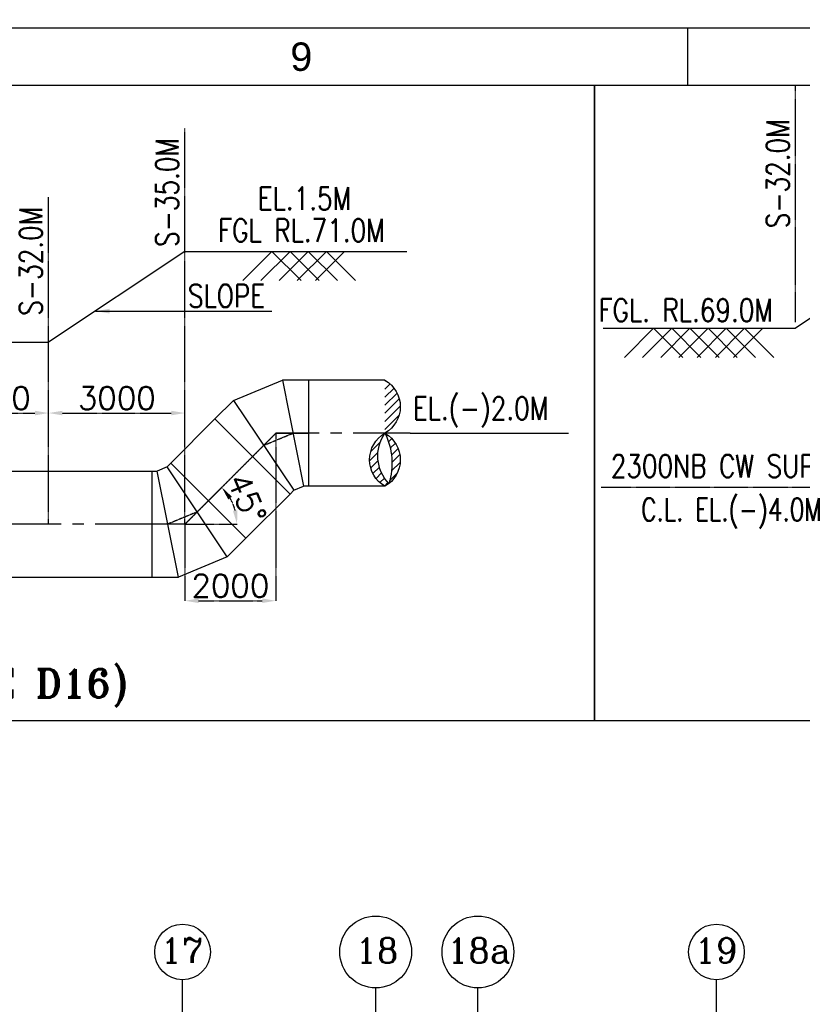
# Model space of a CAD drawing. Header units: inches. Extents: x -341304 to 31571016, y -692717 to 2132253.
# Tile 194 of 256: x 588039 to 622488, y -246213 to -202880. Entities that reach past the tile are written whole.
import ezdxf
from ezdxf.enums import TextEntityAlignment as Align

# ---------------------------------------------------------------- set-up
doc = ezdxf.new("R2010")
doc.units = ezdxf.units.IN
doc.header["$MEASUREMENT"] = 0
doc.linetypes.add('CENTER', pattern=[2, 1.25, -0.25, 0.25, -0.25])
doc.linetypes.add('CENTER2', pattern=[1.125, 0.75, -0.125, 0.125, -0.125])
for name, color, linetype in [('0-CL', 8, 'CENTER'), ('0-CW RETURN', 1, 'Continuous'), ('CANAL', 4, 'Continuous'), ('text', 3, 'Continuous')]:
    doc.layers.add(name, color=color, linetype=linetype)
doc.styles.add('ROMANC', font='ROMANC.SHX')
doc.styles.add('ROMANS', font='romans')
doc.styles.add('ROMANT', font='romant', dxfattribs={"height": 5})
doc.styles.get("Standard").update_dxf_attribs({"font": 'arial.ttf'})
doc.dimstyles.new('User-300', dxfattribs={"dimscale": 400, "dimtxt": 1.5, "dimasz": 1.25, "dimexe": 1, "dimexo": 1, "dimgap": 0.4, "dimtad": 1, "dimdec": 0, "dimlfac": 0.5, "dimzin": 0, "dimdsep": 46, "dimtxsty": 'ROMANS', "dimcen": 1, "dimclrd": 8, "dimclre": 8, "dimclrt": 3, "dimadec": 0, "dimazin": 0, "dimtfac": 1, "dimtdec": 0, "dimtix": 1, "dimtofl": 0, "dimtmove": 0, "dimatfit": 3, "dimfxl": 1, "dimtolj": 1, "dimtzin": 0, "dimarcsym": 0})
doc.dimstyles.new('User600', dxfattribs={"dimscale": 500, "dimtxt": 1.5, "dimasz": 1.25, "dimexe": 1, "dimexo": 1, "dimgap": 0.4, "dimtad": 1, "dimdec": 0, "dimzin": 0, "dimdsep": 46, "dimtxsty": 'ROMANS', "dimcen": 1, "dimclrd": 8, "dimclre": 8, "dimclrt": 3, "dimadec": 0, "dimazin": 0, "dimtfac": 1, "dimtdec": 0, "dimtix": 1, "dimtofl": 0, "dimtmove": 0, "dimatfit": 3, "dimfxl": 1, "dimtolj": 1, "dimtzin": 0, "dimarcsym": 0})

# ---------------------------------------------------------------- blocks, each defined once
blk = doc.blocks.new('B-B')
at = {"layer": 'text', "color": 1, "insert": (-2366293.540846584, 166531.6498808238, -7709.482789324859), "char_height": 1250, "width": 34928.85629179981, "attachment_point": 1, "style": 'ROMANT'}
blk.add_mtext('\\pi297.76;{\\W0.8;(TYPICAL FOR CW INLET & OUTLET PIPES  \\P\\pi11560;OF ALL UNITS)}', dxfattribs=at)
blk = doc.blocks.new('M-M')
at = {"layer": 'text', "insert": (-1797339.288124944, 177465.5968612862), "char_height": 750, "width": 4970.371134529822, "attachment_point": 1, "style": 'ROMANS'}
blk.add_mtext('\\pi2270.9;{\\W0.8;C \\P\\pi-171.96;EL.(-)2.25M}', dxfattribs=at)
blk = doc.blocks.new('*D506')
at = {"layer": '0-CL', "color": 8, "lineweight": -2, "transparency": 16777216}
for p, q in [((-1726083.726902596, 174439.880393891), (-1726083.726902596, 167065.3113349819)), ((-1730083.726902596, 170439.8803938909), (-1730083.726902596, 167065.3113349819)), ((-1729483.726902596, 167065.3113349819), (-1726683.726902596, 167065.3113349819))]:
    blk.add_line(p, q, dxfattribs=at)
at = {"layer": '0-CL', "color": 8, "transparency": 16777216}
for points in [[(-1729483.726902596, 167165.3113349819), (-1729483.726902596, 166965.3113349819), (-1730083.726902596, 167065.3113349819)], [(-1726683.726902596, 167165.3113349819), (-1726683.726902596, 166965.3113349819), (-1726083.726902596, 167065.3113349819)]]:
    blk.add_solid(points, dxfattribs=at)
at = {"layer": 'Defpoints', "color": 0, "transparency": 16777216}
for p in [(-1726083.726902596, 174439.880393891), (-1730083.726902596, 170439.8803938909), (-1726083.726902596, 167065.3113349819)]:
    blk.add_point(p, dxfattribs=at)
at = {"layer": '0-CL', "color": 3, "transparency": 16777216, "insert": (-1728083.726902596, 167725.3113349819), "char_height": 1000, "attachment_point": 5, "style": 'ROMANS'}
blk.add_mtext('\\A1;2000', dxfattribs=at)
blk = doc.blocks.new('*D507')
at = {"layer": '0-CL', "color": 8, "lineweight": -2, "transparency": 16777216}
for p, q in [((-1729057.868385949, 171465.7389105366), (-1728462.525127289, 172061.0821691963)), ((-1730083.726902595, 170439.8803938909), (-1727791.001364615, 170439.880393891))]:
    blk.add_line(p, q, dxfattribs=at)
blk.add_arc((-1730083.726902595, 170439.8803938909), 2292.725537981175, 15.03726849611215, 29.96273150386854, dxfattribs=at)
at = {"layer": '0-CL', "color": 8, "transparency": 16777216}
for points in [[(-1728176.778230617, 171524.1010605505), (-1728018.067973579, 171645.8017356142), (-1728462.525127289, 172061.0821691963)], [(-1727770.370307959, 171047.806671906), (-1727968.650779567, 171021.6369455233), (-1727791.001364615, 170439.880393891)]]:
    blk.add_solid(points, dxfattribs=at)
at = {"layer": 'Defpoints', "color": 0, "transparency": 16777216}
for p in [(-1729057.868385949, 171465.7389105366), (-1727869.124092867, 171033.2814283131), (-1731534.509929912, 170439.8803938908), (-1730083.726902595, 170439.8803938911), (-1730083.726902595, 170439.8803938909)]:
    blk.add_point(p, dxfattribs=at)
at = {"layer": '0-CL', "color": 3, "transparency": 16777216, "insert": (-1727355.764212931, 171569.8395375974), "char_height": 1000, "attachment_point": 5, "rotation": 292.49999999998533, "style": 'ROMANS'}
blk.add_mtext('\\A1;45°', dxfattribs=at)
blk = doc.blocks.new('*D504')
at = {"layer": '0-CL', "color": 8, "lineweight": -2, "transparency": 16777216}
for p, q in [((-1736083.726902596, 174539.4596512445), (-1736083.726902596, 175326.1671922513)), ((-1735483.726902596, 175326.1671922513), (-1730683.726902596, 175326.1671922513)), ((-1730083.726902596, 174564.5853307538), (-1730083.726902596, 175326.1671922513))]:
    blk.add_line(p, q, dxfattribs=at)
at = {"layer": '0-CL', "color": 8, "transparency": 16777216}
for points in [[(-1735483.726902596, 175426.1671922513), (-1735483.726902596, 175226.1671922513), (-1736083.726902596, 175326.1671922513)], [(-1730683.726902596, 175426.1671922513), (-1730683.726902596, 175226.1671922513), (-1730083.726902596, 175326.1671922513)]]:
    blk.add_solid(points, dxfattribs=at)
at = {"layer": 'Defpoints', "color": 0, "transparency": 16777216}
for p in [(-1730083.726902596, 175326.1671922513), (-1736083.726902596, 174539.4596512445), (-1730083.726902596, 174564.5853307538)]:
    blk.add_point(p, dxfattribs=at)
at = {"layer": '0-CL', "color": 3, "transparency": 16777216, "insert": (-1733083.726902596, 175986.1671922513), "char_height": 1000, "attachment_point": 5, "style": 'ROMANS'}
blk.add_mtext('\\A1;3000', dxfattribs=at)
blk = doc.blocks.new('*D505')
at = {"layer": '0-CL', "color": 8, "lineweight": -2, "transparency": 16777216}
for p, q in [((-1741083.726902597, 176693.9181878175), (-1741083.726902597, 175326.1671922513)), ((-1740483.726902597, 175326.1671922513), (-1736683.726902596, 175326.1671922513)), ((-1736083.726902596, 174539.4596512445), (-1736083.726902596, 175326.1671922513))]:
    blk.add_line(p, q, dxfattribs=at)
at = {"layer": '0-CL', "color": 8, "transparency": 16777216}
for points in [[(-1740483.726902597, 175426.1671922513), (-1740483.726902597, 175226.1671922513), (-1741083.726902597, 175326.1671922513)], [(-1736683.726902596, 175426.1671922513), (-1736683.726902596, 175226.1671922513), (-1736083.726902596, 175326.1671922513)]]:
    blk.add_solid(points, dxfattribs=at)
at = {"layer": 'Defpoints', "color": 0, "transparency": 16777216}
for p in [(-1741083.726902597, 176693.9181878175), (-1736083.726902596, 175326.1671922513), (-1736083.726902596, 174539.4596512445)]:
    blk.add_point(p, dxfattribs=at)
at = {"layer": '0-CL', "color": 3, "transparency": 16777216, "insert": (-1738583.726902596, 175986.1671922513), "char_height": 1000, "attachment_point": 5, "style": 'ROMANS'}
blk.add_mtext('\\A1;2500', dxfattribs=at)
blk = doc.blocks.new('P-P')
at = {"color": 8}
for p, q in [((-1655306.379563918, 182441.4740404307), (-1661306.379563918, 178441.4740404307)), ((-1669775.964675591, 178441.4740404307), (-1661306.379563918, 178441.4740404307)), ((-1667556.65213294, 178441.4740404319), (-1668840.541674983, 177157.5844983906)), ((-1666756.652132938, 178441.4740404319), (-1668040.541674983, 177157.5844983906)), ((-1667556.65213294, 178441.4740404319), (-1666272.76259091, 177157.5844983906)), ((-1665956.652132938, 178441.4740404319), (-1667240.541674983, 177157.5844983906)), ((-1666756.652132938, 178441.4740404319), (-1665472.76259091, 177157.5844983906)), ((-1665156.652132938, 178441.4740404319), (-1666440.541674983, 177157.5844983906)), ((-1665956.652132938, 178441.4740404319), (-1664672.76259091, 177157.5844983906)), ((-1664356.65213294, 178441.4740404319), (-1665640.541674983, 177157.5844983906)), ((-1665156.652132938, 178441.4740404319), (-1663872.76259091, 177157.5844983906)), ((-1663556.652132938, 178441.4740404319), (-1664840.541674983, 177157.5844983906)), ((-1664356.65213294, 178441.4740404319), (-1663072.76259091, 177157.5844983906)), ((-1662756.652132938, 178441.4740404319), (-1664040.541674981, 177157.5844983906)), ((-1663556.652132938, 178441.4740404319), (-1662272.76259091, 177157.5844983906))]:
    blk.add_line(p, q, dxfattribs=at)
at = {"color": 2, "linetype": 'CENTER'}
blk.add_line((-1669866.846502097, 171441.474040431), (-1656587.255494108, 171441.474040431), dxfattribs=at)
blk.add_lwpolyline([(-1670163.770195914, 189146.9042387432), (-1622710.277082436, 189146.9042387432), (-1622710.277082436, 161170.9024342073), (-1670163.770195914, 161170.9024342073)], close=True)
at = {"layer": '0-CL'}
blk.add_line((-1661306.379563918, 178714.9957063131), (-1661306.379563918, 189146.9042387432), dxfattribs=at)
at = {"layer": 'text', "style": 'ROMANS', "width": 0.8}
blk.add_text('S-32.0M', height=1000, rotation=90, dxfattribs=at).set_placement((-1661588.680226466, 182842.2168944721))
for s, p in [('FGL. RL.69.0M', (-1669979.289720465, 178738.8530428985)), ('2300NB CW SUPPLY ', (-1669443.080505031, 171877.4680899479)), ('C.L. EL.(-)4.0M', (-1668109.526726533, 169963.3096461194))]:
    blk.add_text(s, height=1000, dxfattribs=at).set_placement(p)
blk = doc.blocks.new('C-C-C')
at = {"layer": 'text', "insert": (-104054.6047297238, -199083.8334233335), "char_height": 900, "width": 6440.563347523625, "attachment_point": 1, "rotation": 90, "style": 'ROMANS'}
blk.add_mtext('\\pi1260.9;{\\Q0.8;\\W0.8;\\T0.8;MAKE UP \\P\\pi1978.8;U#3,4}', dxfattribs=at)
blk = doc.blocks.new('A$C388E31B1')
at = {"layer": 'text', "char_height": 1000, "width": 6911.201248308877, "attachment_point": 1, "rotation": 90, "style": 'ROMANS'}
for s, insert in [('\\pi1227;{\\W0.8;2300NB \\P\\pi7.9816;CW SUPPLY \\P\\pi2503.2;U#1}', (17667.86699882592, -786.263158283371)), ('\\pi1227;{\\W0.8;2300NB \\P\\pi7.9816;CW SUPPLY \\P\\pi2388.9;U#2}', (24066.81424612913, -905.0988672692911)), ('\\pi1227;{\\W0.8;2300NB \\P\\pi27.029;CW RETURN \\P\\pi2388.9;U#2}', (30466.81424612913, -954.4793381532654))]:
    blk.add_mtext(s, dxfattribs=dict(at, insert=insert))
blk = doc.blocks.new('FORMAT-A0')
for p, q in [((623.9734707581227, 829.0074858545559), (623.9734707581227, 824.0074858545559)), ((108.9734707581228, 824.0108219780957), (1091.973470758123, 824.0108219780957))]:
    blk.add_line(p, q)
blk.add_lwpolyline([(1176.973470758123, 829.0074858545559), (11.97347075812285, 829.0074858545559), (11.97347075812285, 12.00748585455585), (1176.973470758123, 12.00748585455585)], close=True)
blk.add_text('9', height=2.5).set_placement((589.9734707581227, 826.5074858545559), align=Align.MIDDLE)
blk = doc.blocks.new('N-N')
at = {"layer": '0-CW RETURN', "linetype": 'Continuous'}
h = blk.add_hatch(dxfattribs=at)
h.set_pattern_fill('ANSI31', color=1, scale=2000)
h.set_pattern_definition([(45, (-5853649.96330053, 554317.7343438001), (-176.7766952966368, 176.7766952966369), [])])
edge = h.paths.add_edge_path()
edge.add_arc((-1721951.675129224, 175607.3803938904), 1347.314537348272, -60.05885581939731, 60.05885581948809, ccw=False)
edge.add_arc((-1721951.675129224, 173272.3803938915), 1347.314537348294, -60.05885581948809, 60.05885581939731, ccw=False)
edge.add_arc((-1720606.758458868, 173272.3803938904), 1347.314537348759, 119.94114418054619, 240.05885581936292, ccw=False)
edge.add_arc((-1723969.780403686, 173114.6035771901), 2999.248435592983, -17.282573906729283, 26.223232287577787, ccw=False)
edge.add_arc((-1719837.779755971, 173437.646144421), 1755.623600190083, 145.1890283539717, 223.7516300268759, ccw=False)
at = {"color": 8}
for p, q in [((-1730083.726902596, 182439.880393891), (-1736083.726902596, 178439.880393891)), ((-1730083.726902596, 182439.880393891), (-1720310.203932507, 182439.880393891)), ((-1726256.784584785, 182439.8803938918), (-1727540.674126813, 181155.9908518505)), ((-1725456.784584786, 182439.8803938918), (-1726740.674126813, 181155.9908518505)), ((-1726256.784584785, 182439.8803938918), (-1724972.895042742, 181155.9908518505)), ((-1724656.784584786, 182439.8803938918), (-1725940.674126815, 181155.9908518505)), ((-1725456.784584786, 182439.8803938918), (-1724172.895042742, 181155.9908518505)), ((-1723856.784584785, 182439.8803938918), (-1725140.674126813, 181155.9908518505)), ((-1724656.784584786, 182439.8803938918), (-1723372.895042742, 181155.9908518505)), ((-1723056.784584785, 182439.8803938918), (-1724340.674126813, 181155.9908518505)), ((-1723856.784584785, 182439.8803938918), (-1722572.895042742, 181155.9908518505)), ((-1748940.704802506, 178439.880393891), (-1736083.726902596, 178439.880393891))]:
    blk.add_line(p, q, dxfattribs=at)
at = {"color": 2, "linetype": 'CENTER'}
for p, q in [((-1726616.95078658, 173906.6565099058), (-1725329.63445408, 174439.880393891)), ((-1729550.50301861, 170973.1042778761), (-1730837.819351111, 170439.8803938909))]:
    blk.add_line(p, q, dxfattribs=at)
blk.add_line((-1720173.678307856, 174439.880393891), (-1713201.27246181, 174439.880393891))
blk.add_lwpolyline([(-1775740.007870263, 189763.463588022), (-1712060.184056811, 189763.463588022), (-1712060.184056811, 161787.4617834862), (-1775740.007870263, 161787.4617834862)], close=True)
at = {"layer": '0-CL'}
for p, q in [((-1730083.726902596, 170439.8803938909), (-1730083.726902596, 187850.8637470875)), ((-1736083.726902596, 170439.8803938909), (-1736083.726902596, 184823.9644168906)), ((-1730083.726902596, 170439.8803938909), (-1726083.726902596, 174439.8803938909))]:
    blk.add_line(p, q, dxfattribs=at)
at = {"layer": '0-CL', "lineweight": -3, "ltscale": 2000}
for p, q in [((-1726083.726902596, 174439.8803938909), (-1727109.585419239, 173414.0218772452)), ((-1720173.678307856, 174439.880393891), (-1726083.726902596, 174439.880393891)), ((-1726083.726902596, 174439.880393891), (-1724632.943875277, 174439.8803938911)), ((-1730083.726902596, 170439.8803938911), (-1729057.868385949, 171465.7389105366)), ((-1731534.509929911, 170439.8803938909), (-1765935.437390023, 170439.8803938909)), ((-1730083.726902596, 170439.8803938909), (-1731534.509929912, 170439.8803938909))]:
    blk.add_line(p, q, dxfattribs=at)
at = {"layer": '0-CW RETURN', "color": 1, "linetype": 'Continuous'}
for p, q in [((-1727939.622060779, 175886.1739609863), (-1725794.094839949, 176774.8804342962)), ((-1724632.943875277, 176774.8804342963), (-1725794.094839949, 176774.8804342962)), ((-1725794.094839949, 176774.8804342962), (-1724865.174068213, 172104.8803534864)), ((-1724632.943875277, 172104.8803534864), (-1724632.943875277, 176774.8804342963)), ((-1721279.216794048, 176774.880393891), (-1724632.943875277, 176774.8803938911)), ((-1727939.622060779, 175886.1739609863), (-1728760.679781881, 175065.1162398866)), ((-1727939.622060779, 175886.1739609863), (-1725294.279512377, 171927.1390588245)), ((-1730708.962748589, 173116.8332731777), (-1728760.679781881, 175065.1162398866)), ((-1725458.491056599, 171762.9275146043), (-1728760.679781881, 175065.1162398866)), ((-1730873.174292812, 172952.6217289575), (-1731302.279736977, 172774.8804342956)), ((-1730873.174292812, 172952.6217289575), (-1730708.962748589, 173116.8332731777)), ((-1728227.831744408, 168993.5868267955), (-1730873.174292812, 172952.6217289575)), ((-1730708.962748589, 173116.8332731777), (-1727406.774023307, 169814.6445478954)), ((-1740483.726902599, 172774.8803227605), (-1731534.509929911, 172774.8803083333)), ((-1731534.509929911, 172774.8804342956), (-1731534.509929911, 168104.8803534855)), ((-1731534.509929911, 172774.8804342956), (-1731302.279736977, 172774.8804342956)), ((-1730373.35896524, 168104.8803534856), (-1731302.279736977, 172774.8804342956)), ((-1725294.279512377, 171927.1390588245), (-1724865.174068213, 172104.8803534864)), ((-1724632.943875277, 172104.8803534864), (-1724865.174068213, 172104.8803534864)), ((-1721279.216794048, 172104.880393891), (-1724632.943875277, 172104.880393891)), ((-1727406.774023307, 169814.6445478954), (-1725458.491056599, 171762.9275146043)), ((-1725294.279512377, 171927.1390588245), (-1725458.491056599, 171762.9275146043)), ((-1728227.831744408, 168993.5868267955), (-1727406.774023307, 169814.6445478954)), ((-1728227.831744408, 168993.5868267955), (-1730373.35896524, 168104.8803534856)), ((-1764855.612560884, 168104.880425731), (-1731534.509929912, 168104.8804794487)), ((-1731534.509929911, 168104.8803534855), (-1730373.35896524, 168104.8803534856))]:
    blk.add_line(p, q, dxfattribs=at)
blk.add_lwpolyline([(-1721279.216794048, 176774.880393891, -0.5780352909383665), (-1721279.216794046, 174439.880393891, -0.5780352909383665), (-1721279.216794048, 172104.880393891, -0.5780352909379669), (-1721279.216794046, 174439.880393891, -0.1921434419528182), (-1721105.94443664, 172223.5734249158, -0.356883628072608), (-1721279.216794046, 174439.880393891, -0.356883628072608)], format="xyb", dxfattribs=at)
at = {"layer": 'text', "style": 'ROMANS', "width": 0.8}
for s, p in [('S-35.0M', (-1730366.027565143, 182636.4477617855)), ('S-32.0M', (-1736366.027565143, 179609.5484315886))]:
    blk.add_text(s, height=1000, rotation=90, dxfattribs=at).set_placement(p)
for s, p in [('EL.1.5M', (-1726875.101733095, 184273.8330302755, -6826.104553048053)), ('FGL RL.71.0M', (-1728620.874283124, 182868.6308688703, -6826.104553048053)), ('SLOPE', (-1729949.392544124, 179983.9743805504, -6826.104553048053)), ('EL.(-)2.0M', (-1720048.548035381, 175034.2016718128, -1706.526138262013))]:
    blk.add_text(s, height=1000, dxfattribs=at).set_placement(p)
at = {"layer": 'text', "color": 1, "lineweight": 25, "style": 'ROMANT'}
blk.add_text('(ZONE D16)', height=1250, dxfattribs=at).set_placement((-1742936.895728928, 162809.9210519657, -9636.853486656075))
at = {"layer": '0-CL'}
for base, p1, p2, picture, middle in [((-1736083.726902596, 175326.1671922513), (-1741083.726902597, 176693.9181878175), (-1736083.726902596, 174539.4596512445), '*D505', (-1738583.726902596, 175986.1671922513)), ((-1730083.726902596, 175326.1671922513), (-1736083.726902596, 174539.4596512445), (-1730083.726902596, 174564.5853307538), '*D504', (-1733083.726902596, 175986.1671922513)), ((-1726083.726902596, 167065.3113349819), (-1730083.726902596, 170439.8803938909), (-1726083.726902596, 174439.880393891), '*D506', (-1728083.726902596, 167725.3113349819))]:
    dim = blk.add_linear_dim(base=base, p1=p1, p2=p2, dimstyle='User-300', override={"dimtxt": 2.5, "dimasz": 1.5, "dimexe": 0, "dimexo": 0}, dxfattribs=at)
    dim.commit()
    dim.dimension.update_dxf_attribs({"geometry": picture, "text_midpoint": middle})
dim = blk.add_angular_dim_2l(base=(-1727869.124092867, 171033.2814283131), line1=((-1730083.726902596, 170439.8803938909), (-1731534.509929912, 170439.8803938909)), line2=((-1730083.726902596, 170439.8803938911), (-1729057.868385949, 171465.7389105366)), dimstyle='User-300', override={"dimtxt": 2.5, "dimasz": 1.5, "dimexe": 0, "dimexo": 0}, dxfattribs=at)
dim.commit()
dim.dimension.update_dxf_attribs({"geometry": '*D507', "text_midpoint": (-1727355.764212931, 171569.8395375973)})
at = {"color": 8}
blk.add_leader([(-1734026.378369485, 179811.4460826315), (-1726264.662420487, 179811.4460826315)], dimstyle='User600', override={"dimgap": 0.4, "dimtad": 0}, dxfattribs=at)

msp = doc.modelspace()

# ---------------------------------------------------------------- linework, layer by layer
at = {"layer": 'CANAL', "color": 240, "linetype": 'CENTER2', "ltscale": 7500}
for p, q in [((595209.3751277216, -258233.513149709), (595209.3751277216, -245134.1785883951)), ((618709.3751277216, -258233.513149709), (618709.3751277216, -245134.1785883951)), ((603709.3749309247, -246791.5906712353), (603709.3749309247, -245489.8655162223)), ((608209.3753245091, -246791.5906712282), (608209.3753245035, -245489.8655162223))]:
    msp.add_line(p, q, dxfattribs=at)
at = {"layer": 'text', "lineweight": 25}
for centre, radius in [((603709.3745373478, -243909.1372190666), 1580.7282971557), ((608209.3749309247, -243909.1372190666), 1580.7282971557), ((595209.3749309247, -243909.1372190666), 1225.04136932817), ((618709.3749309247, -243909.1372190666), 1225.04136932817)]:
    msp.add_circle(centre, radius, dxfattribs=at)

# ---------------------------------------------------------------- block references
at = {"color": 7}
for name, p in [('A$C388E31B1', (584096.4814910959, -372087.933938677)), ('C-C-C', (692749.1415728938, -207084.3346578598)), ('M-M', (2325335.219134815, -395518.7423004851)), ('B-B', (2815752.671338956, -395518.7423004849)), ('N-N', (2325396.282540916, -395518.7423004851)), ('P-P', (2283499.868680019, -394902.1829512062))]:
    msp.add_blockref(name, p, dxfattribs=at)
at = {"xscale": 500.0000000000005, "yscale": 500.0000000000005, "zscale": 500.0000000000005}
msp.add_blockref('FORMAT-A0', (305449.2947500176, -617760.6897015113), dxfattribs=at)

# ---------------------------------------------------------------- texts
at = {"layer": 'text', "lineweight": 25, "style": 'ROMANC'}
for s, p in [('17', (594238.8632758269, -244393.6986879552, -192502.6266390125)), ('18', (602815.3158433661, -244393.6986879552, -192502.6266390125)), ('18a', (606844.4131263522, -244393.6986879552, -192502.6266390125)), ('19', (617738.8632758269, -244393.6986879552, -192502.6266390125))]:
    msp.add_text(s, height=1100, dxfattribs=at).set_placement(p)

doc.saveas('drawing.dxf')
